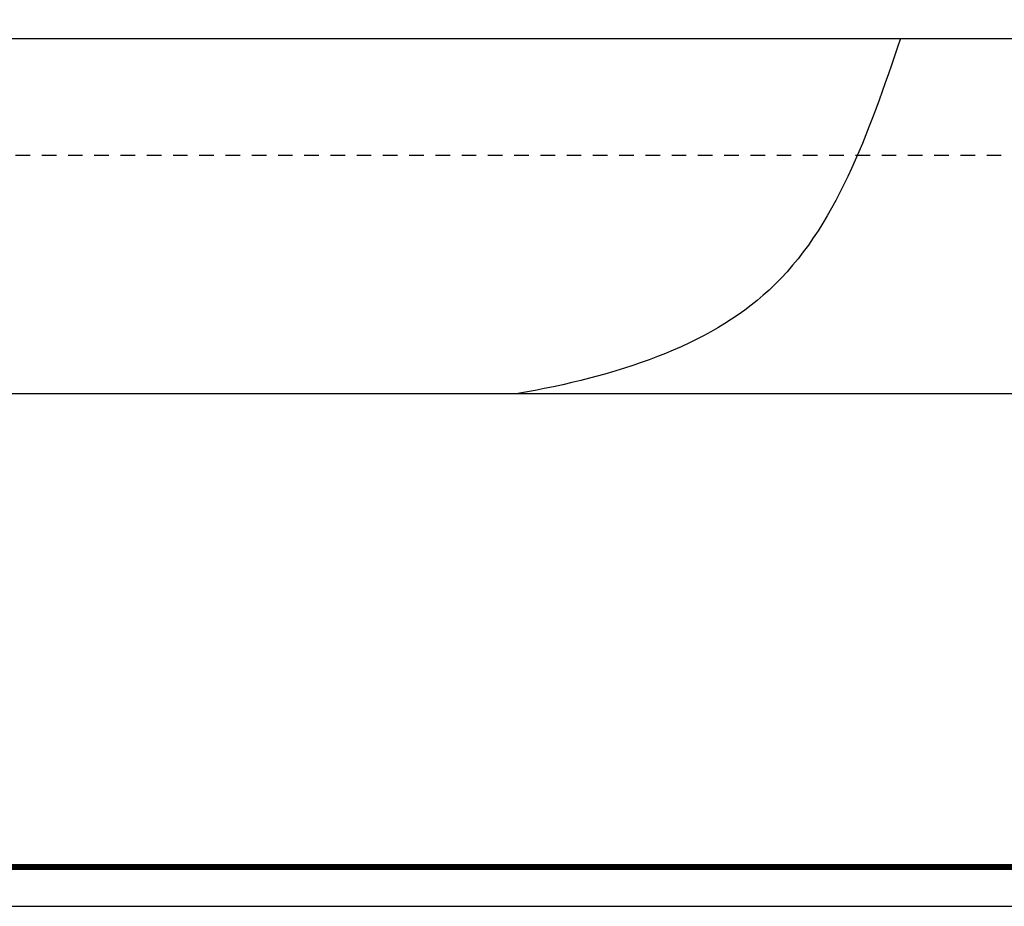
# Model space of a CAD drawing. Extents: x 116.9 to 167.9, y -246.1 to -216.8.
# Tile 5 of 13: x 141.6 to 150.1, y -246.1 to -238.5. Entities that reach past the tile are written whole.
import ezdxf

# ---------------------------------------------------------------- set-up
doc = ezdxf.new("R2010")
doc.units = 0
doc.header["$MEASUREMENT"] = 0
doc.linetypes.add('HIDDEN', pattern=[0.375, 0.25, -0.125])
doc.layers.get('0').update_dxf_attribs({"linetype": 'CONTINUOUS'})
doc.layers.add('paredes1', color=8, linetype='CONTINUOUS')
doc.layers.add('PRANCHA', color=8, linetype='CONTINUOUS')

# ---------------------------------------------------------------- blocks, each defined once
blk = doc.blocks.new('A1 1-50')
at = {"layer": 'PRANCHA'}
blk.add_line((3794.8953, 242.7029), (3837.0764, 242.7029), dxfattribs=at)
at = {"layer": 'PRANCHA', "const_width": 0.0506}
blk.add_lwpolyline([(3795.7389, 271.7403), (3795.7389, 243.0403), (3836.7389, 243.0403), (3836.7389, 271.7403), (3795.7389, 271.7403)], dxfattribs=at)

msp = doc.modelspace()

# ---------------------------------------------------------------- linework, layer by layer
at = {"layer": 'paredes1'}
msp.add_line((130.7248, -238.7025), (155.2732, -238.7025), dxfattribs=at)
msp.add_lwpolyline([(130.7248, -220.03), (156.8114, -220.03), (156.8114, -241.7486), (130.7248, -241.7486)], close=True, dxfattribs=at)
at = {"layer": 'paredes1', "linetype": 'HIDDEN', "ltscale": 0.5}
msp.add_lwpolyline([(135.2859, -237.7025), (135.2859, -239.7025), (155.2732, -239.7025), (155.2732, -237.7025)], dxfattribs=at)
at = {"layer": 'paredes1'}
msp.add_open_spline([(149.1732, -238.7025), (148.8957, -239.5151), (148.3631, -241.0751), (146.7425, -241.5945), (145.8779, -241.7486)], degree=3, knots=[0, 0, 0, 0, 2.432506, 4.669871, 4.669871, 4.669871, 4.669871], dxfattribs=at)

# ---------------------------------------------------------------- block references
msp.add_blockref('A1 1-50', (-3669.1836, -488.8397))

doc.saveas('drawing.dxf')
